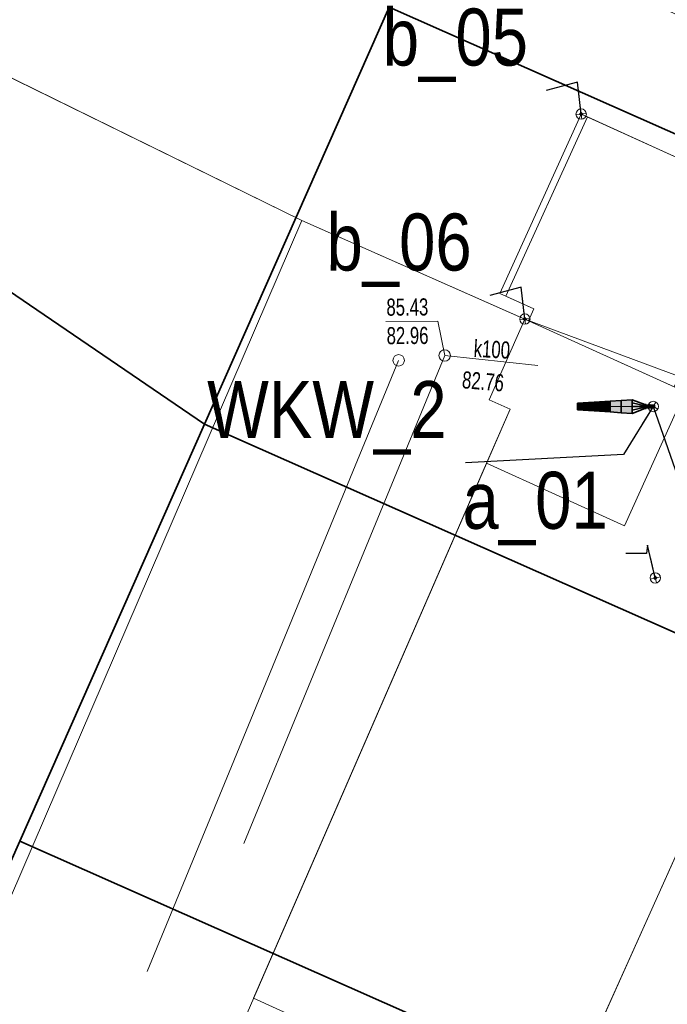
# Model space of a CAD drawing. Header units: metres. Extents: x -1013 to 1491576, y -5789570 to 1032.
# Tile 14 of 62: x -43 to -14, y -68 to -25. Entities that reach past the tile are written whole.
import ezdxf
from ezdxf.xclip import XClip

# ---------------------------------------------------------------- set-up
doc = ezdxf.new("R2010")
doc.units = ezdxf.units.M
doc.header["$MEASUREMENT"] = 0
doc.header["$XCLIPFRAME"] = 0
doc.linetypes.add('Kropki i Kreski', pattern=[7.2, 3.6, -1.8, 0, -1.8])
doc.linetypes.add('Przerywana', pattern=[4.8, 2.4, -2.4])
doc.layers.add('700-L Mapa 1_1000 dwg', color=7, linetype='Continuous')
for name, color, linetype, lineweight in [('703-L Płaszczyzny podejścia 2D3', 152, 'Continuous', 30), ('704-L Płaszczyzny podejścia 3D38', 171, 'Continuous', 35), ('708-L Opisy sytuacji 1_1000 do legendy85', 1, 'Continuous', 25), ('708-L Opisy_ numeracja obiektów85', 1, 'Continuous', 25), ('713-L Obiekty-budynki1', 7, 'Continuous', 13), ('719-L Wyposażenie lądowiska1', 7, 'Continuous', 13), ('719-L Wyposażenie lądowiska15', 7, 'Continuous', 25), ('719-L Wyposażenie lądowiska75', 30, 'Continuous', 25), ('719-L Wyposażenie lądowiska81', 18, 'Continuous', 35), ('719-L Wyposażenie lądowiska85', 1, 'Continuous', 25), ('719-L Wyposażenie lądowiska91', 255, 'Continuous', 13), ('722-L Obiekty_Latarnie_ słupy_ anteny1', 7, 'Continuous', 13), ('ex_02_DXF_MZ_5_EGBB_L_17', 9, 'Continuous', 18), ('ex_02_DXF_MZ_5_EGBC_L_07', 9, 'Continuous', 18), ('ex_02_DXF_MZ_5_SUPK_D_L_434', 9, 'Continuous', 18), ('ex_02_DXF_MZ_5_SUPK_E_T_434', 9, 'Continuous', 18), ('ex_02_DXF_MZ_5_SUTK_T_034', 9, 'Continuous', 18), ('ex_02_DXF_MZ_5_SUUK_D_T_234', 9, 'Continuous', 18)]:
    doc.layers.add(name, color=color, linetype=linetype, lineweight=lineweight)
doc.styles.add('STYL_AUTOMATYCZNY_1', font='arial.ttf', dxfattribs={"width": 0.7})
doc.styles.add('STYL_AUTOMATYCZNY_3', font='ARIALN.TTF')
doc.dimstyles.new('STYL_AUTOMATYCZNY__1', dxfattribs={"dimtxt": 0.18, "dimasz": 0.912, "dimexe": 0.18, "dimexo": 0.0625, "dimgap": 0, "dimtad": 0, "dimtih": 1, "dimtoh": 1, "dimdec": 4, "dimzin": 0, "dimdsep": 46, "dimcen": 0.09, "dimadec": 0, "dimazin": 0, "dimtfac": 1, "dimtdec": 4, "dimtmove": 0, "dimatfit": 3, "dimldrblk": 'ARROWHEAD_7', "dimfxl": 1, "dimtolj": 1, "dimtzin": 0, "dimarcsym": 0})
doc.dimstyles.new('STYL_AUTOMATYCZNY__3', dxfattribs={"dimtxt": 0.18, "dimasz": 0.912, "dimexe": 0.18, "dimexo": 0.0625, "dimgap": 0, "dimtad": 0, "dimtih": 1, "dimtoh": 1, "dimdec": 4, "dimzin": 0, "dimdsep": 46, "dimcen": 0.09, "dimadec": 0, "dimazin": 0, "dimtfac": 1, "dimtdec": 4, "dimtmove": 0, "dimatfit": 3, "dimldrblk": 'ARROWHEAD_1', "dimfxl": 1, "dimtolj": 1, "dimtzin": 0, "dimarcsym": 0})

# ---------------------------------------------------------------- blocks, each defined once
blk = doc.blocks.new('Rysunek_1_5', base_point=(-7447251.91, -5789835.327))
at = {"layer": 'ex_02_DXF_MZ_5_EGBB_L_17', "color": 9, "linetype": 'Continuous', "lineweight": 18}
for p, q in [((-30.219, -33.728), (-43.596, -27.171)), ((-45.707, -69.69), (-30.219, -33.728)), ((-20.437, -38.049), (-30.219, -33.728)), ((-22.003, -41.591), (-20.437, -38.049)), ((-10.05, -41.917), (-20.437, -38.049)), ((-10.05, -41.917), (-20.437, -38.049)), ((-21.09, -41.994), (-22.003, -41.591)), ((-35.252, -74.507), (-21.09, -41.994)), ((-5.82, -43.767), (-40.536, -121.038))]:
    blk.add_line(p, q, dxfattribs=at)
at = {"layer": 'ex_02_DXF_MZ_5_EGBC_L_07', "color": 9, "linetype": 'Continuous', "lineweight": 18}
for p, q in [((-30.22, -33.727), (-43.6, -27.167)), ((-20.44, -38.047), (-30.22, -33.727)), ((-10.05, -41.917), (-20.44, -38.047))]:
    blk.add_line(p, q, dxfattribs=at)
at = {"layer": 'ex_02_DXF_MZ_5_SUPK_D_L_434', "color": 9, "linetype": 'Continuous', "lineweight": 18}
for p, q in [((-23.957, -39.644), (-32.767, -61.038)), ((-19.873, -40.086), (-23.957, -39.644)), ((-37.008, -66.659), (-25.975, -39.858))]:
    blk.add_line(p, q, dxfattribs=at)
at = {"layer": 'ex_02_DXF_MZ_5_SUTK_T_034', "color": 9, "linetype": 'Continuous', "lineweight": 18}
for p in [(-26.537, -38.152), (-23.957, -39.644)]:
    blk.add_line(p, (-24.257, -38.136), dxfattribs=at)
at = {"layer": 'ex_02_DXF_MZ_5_SUUK_D_T_234', "color": 9, "linetype": 'Continuous', "lineweight": 18}
for centre in [(-25.975, -39.858), (-23.957, -39.644)]:
    blk.add_circle(centre, 0.25, dxfattribs=at)
at = {"layer": 'ex_02_DXF_MZ_5_SUPK_E_T_434', "color": 9, "linetype": 'Continuous', "lineweight": 18, "insert": (-22.679, -39.333), "char_height": 0.75, "attachment_point": 4, "rotation": 356.823, "style": 'STYL_AUTOMATYCZNY_1'}
blk.add_mtext('\\A1;{\\pql;\\fArial|b0|i0|c238|p0;\\W0.700000;k100}', dxfattribs=at)
at = {"layer": 'ex_02_DXF_MZ_5_SUTK_T_034', "color": 9, "linetype": 'Continuous', "lineweight": 18, "char_height": 0.75, "style": 'STYL_AUTOMATYCZNY_1'}
for s, insert, attachment_point, rotation in [('\\A1;{\\pql;\\fArial|b0|i0|c238|p0;\\W0.700000;85.43}', (-26.514, -37.152), 1, 0.4031), ('\\A1;{\\pql;\\fArial|b0|i0|c238|p0;\\W0.700000;82.96}', (-26.505, -38.402), 1, 0.4031), ('\\A1;{\\pql;\\fArial|b0|i0|c238|p0;\\W0.700000;82.76}', (-23.188, -40.707), 4, 355.213)]:
    blk.add_mtext(s, dxfattribs=dict(at, insert=insert, attachment_point=attachment_point, rotation=rotation))
blk = doc.blocks.new('ARROWHEAD_7')
at = {"color": 0, "linetype": 'Continuous', "lineweight": 0}
for p, q in [((0, 0), (-1, 0)), ((-0.25, 0), (0.25, 0)), ((0, -0.25), (0, 0.25))]:
    blk.add_line(p, q, dxfattribs=at)
blk.add_circle((0, 0), 0.25, dxfattribs=at)
blk = doc.blocks.new('ARROWHEAD_1')
at = {"color": 0, "linetype": 'Continuous', "lineweight": 0}
blk.add_line((0, 0), (-1, 0), dxfattribs=at)
blk.add_circle((0, 0), 0.25, dxfattribs=at)

msp = doc.modelspace()

# ---------------------------------------------------------------- hatches: boundary and pattern name
at = {"layer": '719-L Wyposażenie lądowiska75', "linetype": 'Continuous', "lineweight": 0}
for points in [[(-14.96, -41.958), (-14.96, -41.808), (-15.126, -41.808), (-15.126, -41.958)], [(-14.927, -41.81), (-14.931, -41.808), (-14.96, -41.808), (-14.96, -41.81)], [(-14.924, -41.818), (-14.927, -41.81), (-14.96, -41.81), (-14.96, -41.818)], [(-14.92, -41.83), (-14.924, -41.818), (-14.96, -41.818), (-14.96, -41.83)], [(-14.918, -41.845), (-14.92, -41.83), (-14.96, -41.83), (-14.96, -41.845)], [(-14.917, -41.863), (-14.918, -41.845), (-14.96, -41.845), (-14.96, -41.863)], [(-14.96, -41.883), (-14.916, -41.883), (-14.917, -41.863), (-14.96, -41.863)], [(-14.895, -41.81), (-14.903, -41.808), (-14.931, -41.808), (-14.927, -41.81)], [(-14.924, -41.818), (-14.888, -41.818), (-14.895, -41.81), (-14.927, -41.81)], [(-14.92, -41.83), (-14.882, -41.83), (-14.888, -41.818), (-14.924, -41.818)], [(-14.918, -41.845), (-14.878, -41.845), (-14.882, -41.83), (-14.92, -41.83)], [(-14.917, -41.863), (-14.875, -41.863), (-14.878, -41.845), (-14.918, -41.845)], [(-14.916, -41.883), (-14.874, -41.883), (-14.875, -41.863), (-14.917, -41.863)], [(-14.895, -41.81), (-14.866, -41.81), (-14.877, -41.808), (-14.903, -41.808)], [(-14.888, -41.818), (-14.856, -41.818), (-14.866, -41.81), (-14.895, -41.81)], [(-14.847, -41.83), (-14.856, -41.818), (-14.888, -41.818), (-14.882, -41.83)], [(-14.878, -41.845), (-14.841, -41.845), (-14.847, -41.83), (-14.882, -41.83)], [(-14.875, -41.863), (-14.836, -41.863), (-14.841, -41.845), (-14.878, -41.845)], [(-14.84, -41.81), (-14.854, -41.808), (-14.877, -41.808), (-14.866, -41.81)], [(-14.874, -41.883), (-14.835, -41.883), (-14.836, -41.863), (-14.875, -41.863)], [(-14.828, -41.818), (-14.84, -41.81), (-14.866, -41.81), (-14.856, -41.818)], [(-14.847, -41.83), (-14.817, -41.83), (-14.828, -41.818), (-14.856, -41.818)], [(-14.84, -41.81), (-14.819, -41.81), (-14.835, -41.808), (-14.854, -41.808)], [(-14.808, -41.845), (-14.817, -41.83), (-14.847, -41.83), (-14.841, -41.845)], [(-14.803, -41.863), (-14.808, -41.845), (-14.841, -41.845), (-14.836, -41.863)], [(-14.804, -41.818), (-14.819, -41.81), (-14.84, -41.81), (-14.828, -41.818)], [(-14.801, -41.883), (-14.803, -41.863), (-14.836, -41.863), (-14.835, -41.883)], [(-14.819, -41.81), (-14.804, -41.81), (-14.822, -41.808), (-14.835, -41.808)], [(-14.817, -41.83), (-14.791, -41.83), (-14.804, -41.818), (-14.828, -41.818)], [(-14.804, -41.81), (-14.794, -41.81), (-14.813, -41.808), (-14.822, -41.808)], [(-14.804, -41.818), (-14.787, -41.818), (-14.804, -41.81), (-14.819, -41.81)], [(-14.808, -41.845), (-14.781, -41.845), (-14.791, -41.83), (-14.817, -41.83)], [(-14.794, -41.81), (-14.791, -41.81), (-14.81, -41.808), (-14.813, -41.808)], [(-14.775, -41.863), (-14.781, -41.845), (-14.808, -41.845), (-14.803, -41.863)], [(-14.776, -41.818), (-14.794, -41.81), (-14.804, -41.81), (-14.787, -41.818)], [(-14.791, -41.83), (-14.773, -41.83), (-14.787, -41.818), (-14.804, -41.818)], [(-14.773, -41.883), (-14.775, -41.863), (-14.803, -41.863), (-14.801, -41.883)], [(-14.773, -41.818), (-14.791, -41.81), (-14.794, -41.81), (-14.776, -41.818)], [(-14.781, -41.845), (-14.761, -41.845), (-14.773, -41.83), (-14.791, -41.83)], [(-14.773, -41.83), (-14.761, -41.83), (-14.776, -41.818), (-14.787, -41.818)], [(-14.775, -41.863), (-14.755, -41.863), (-14.761, -41.845), (-14.781, -41.845)], [(-14.757, -41.83), (-14.773, -41.818), (-14.776, -41.818), (-14.761, -41.83)], [(-14.752, -41.883), (-14.755, -41.863), (-14.775, -41.863), (-14.773, -41.883)], [(-14.749, -41.845), (-14.761, -41.83), (-14.773, -41.83), (-14.761, -41.845)], [(-14.745, -41.845), (-14.757, -41.83), (-14.761, -41.83), (-14.749, -41.845)], [(-14.755, -41.863), (-14.742, -41.863), (-14.749, -41.845), (-14.761, -41.845)], [(-14.752, -41.883), (-14.739, -41.883), (-14.742, -41.863), (-14.755, -41.863)], [(-14.738, -41.863), (-14.745, -41.845), (-14.749, -41.845), (-14.742, -41.863)], [(-14.735, -41.883), (-14.738, -41.863), (-14.742, -41.863), (-14.739, -41.883)], [(-14.917, -41.902), (-14.916, -41.883), (-14.96, -41.883), (-14.96, -41.902)], [(-14.918, -41.92), (-14.917, -41.902), (-14.96, -41.902), (-14.96, -41.92)], [(-14.92, -41.936), (-14.918, -41.92), (-14.96, -41.92), (-14.96, -41.936)], [(-14.924, -41.948), (-14.92, -41.936), (-14.96, -41.936), (-14.96, -41.948)], [(-14.927, -41.955), (-14.924, -41.948), (-14.96, -41.948), (-14.96, -41.955)], [(-14.931, -41.958), (-14.927, -41.955), (-14.96, -41.955), (-14.96, -41.958)], [(-14.895, -41.955), (-14.927, -41.955), (-14.931, -41.958), (-14.903, -41.958)], [(-14.895, -41.955), (-14.888, -41.948), (-14.924, -41.948), (-14.927, -41.955)], [(-14.888, -41.948), (-14.882, -41.936), (-14.92, -41.936), (-14.924, -41.948)], [(-14.882, -41.936), (-14.878, -41.92), (-14.918, -41.92), (-14.92, -41.936)], [(-14.878, -41.92), (-14.875, -41.902), (-14.917, -41.902), (-14.918, -41.92)], [(-14.874, -41.883), (-14.916, -41.883), (-14.917, -41.902), (-14.875, -41.902)], [(-14.877, -41.958), (-14.866, -41.955), (-14.895, -41.955), (-14.903, -41.958)], [(-14.866, -41.955), (-14.856, -41.948), (-14.888, -41.948), (-14.895, -41.955)], [(-14.856, -41.948), (-14.847, -41.936), (-14.882, -41.936), (-14.888, -41.948)], [(-14.847, -41.936), (-14.841, -41.92), (-14.878, -41.92), (-14.882, -41.936)], [(-14.841, -41.92), (-14.836, -41.902), (-14.875, -41.902), (-14.878, -41.92)], [(-14.84, -41.955), (-14.866, -41.955), (-14.877, -41.958), (-14.854, -41.958)], [(-14.836, -41.902), (-14.835, -41.883), (-14.874, -41.883), (-14.875, -41.902)], [(-14.828, -41.948), (-14.856, -41.948), (-14.866, -41.955), (-14.84, -41.955)], [(-14.817, -41.936), (-14.847, -41.936), (-14.856, -41.948), (-14.828, -41.948)], [(-14.819, -41.955), (-14.84, -41.955), (-14.854, -41.958), (-14.835, -41.958)], [(-14.817, -41.936), (-14.808, -41.92), (-14.841, -41.92), (-14.847, -41.936)], [(-14.808, -41.92), (-14.803, -41.902), (-14.836, -41.902), (-14.841, -41.92)], [(-14.819, -41.955), (-14.804, -41.948), (-14.828, -41.948), (-14.84, -41.955)], [(-14.803, -41.902), (-14.801, -41.883), (-14.835, -41.883), (-14.836, -41.902)], [(-14.822, -41.958), (-14.804, -41.955), (-14.819, -41.955), (-14.835, -41.958)], [(-14.804, -41.948), (-14.791, -41.936), (-14.817, -41.936), (-14.828, -41.948)], [(-14.794, -41.955), (-14.804, -41.955), (-14.822, -41.958), (-14.813, -41.958)], [(-14.804, -41.955), (-14.787, -41.948), (-14.804, -41.948), (-14.819, -41.955)], [(-14.781, -41.92), (-14.808, -41.92), (-14.817, -41.936), (-14.791, -41.936)], [(-14.81, -41.958), (-14.791, -41.955), (-14.794, -41.955), (-14.813, -41.958)], [(-14.775, -41.902), (-14.803, -41.902), (-14.808, -41.92), (-14.781, -41.92)], [(-14.787, -41.948), (-14.773, -41.936), (-14.791, -41.936), (-14.804, -41.948)], [(-14.776, -41.948), (-14.787, -41.948), (-14.804, -41.955), (-14.794, -41.955)], [(-14.775, -41.902), (-14.773, -41.883), (-14.801, -41.883), (-14.803, -41.902)], [(-14.791, -41.955), (-14.773, -41.948), (-14.776, -41.948), (-14.794, -41.955)], [(-14.761, -41.92), (-14.781, -41.92), (-14.791, -41.936), (-14.773, -41.936)], [(-14.761, -41.936), (-14.773, -41.936), (-14.787, -41.948), (-14.776, -41.948)], [(-14.761, -41.92), (-14.755, -41.902), (-14.775, -41.902), (-14.781, -41.92)], [(-14.773, -41.948), (-14.757, -41.936), (-14.761, -41.936), (-14.776, -41.948)], [(-14.755, -41.902), (-14.752, -41.883), (-14.773, -41.883), (-14.775, -41.902)], [(-14.749, -41.92), (-14.761, -41.92), (-14.773, -41.936), (-14.761, -41.936)], [(-14.742, -41.902), (-14.755, -41.902), (-14.761, -41.92), (-14.749, -41.92)], [(-14.757, -41.936), (-14.745, -41.92), (-14.749, -41.92), (-14.761, -41.936)], [(-14.739, -41.883), (-14.752, -41.883), (-14.755, -41.902), (-14.742, -41.902)], [(-14.745, -41.92), (-14.738, -41.902), (-14.742, -41.902), (-14.749, -41.92)], [(-14.738, -41.902), (-14.735, -41.883), (-14.739, -41.883), (-14.742, -41.902)]]:
    msp.add_hatch(color=251, dxfattribs=at).paths.add_polyline_path(points)
at = {"layer": '719-L Wyposażenie lądowiska85', "linetype": 'Continuous', "lineweight": 25}
for points in [[(-17.653, -41.703), (-18.133, -41.733), (-18.133, -42.033), (-17.653, -42.063)], [(-16.693, -41.643), (-17.173, -41.673), (-17.173, -42.093), (-16.693, -42.123)], [(-15.733, -41.583), (-16.213, -41.613), (-16.213, -42.153), (-15.733, -42.183)]]:
    msp.add_hatch(color=1, dxfattribs=at).paths.add_polyline_path(points)
at = {"layer": '719-L Wyposażenie lądowiska91', "linetype": 'Continuous', "lineweight": 13}
for points in [[(-17.173, -41.673), (-17.653, -41.703), (-17.653, -42.063), (-17.173, -42.093)], [(-16.213, -41.613), (-16.693, -41.643), (-16.693, -42.123), (-16.213, -42.153)]]:
    msp.add_hatch(color=255, dxfattribs=at).paths.add_polyline_path(points)

# ---------------------------------------------------------------- linework, layer by layer
at = {"layer": '703-L Płaszczyzny podejścia 2D3', "color": 152, "linetype": 'Continuous', "lineweight": 30}
msp.add_circle((8.227, 10.355), 1021.659, dxfattribs=at)
at = {"layer": '704-L Płaszczyzny podejścia 3D38', "color": 171, "linetype": 'Continuous', "lineweight": 35, "flags": 128}
for points in [[(-193.792, 42.157), (-135.29, 26.077), (-34.491, -42.652)], [(-34.491, -42.652), (-135.29, 26.077)], [(-26.389, -24.367), (-34.491, -42.652)], [(-34.491, -42.652), (-26.389, -24.367)], [(-26.389, -24.367), (4.056, -37.858)], [(4.056, -37.858), (-26.389, -24.367)], [(-34.491, -42.652), (-42.594, -60.937)], [(-42.594, -60.937), (-34.491, -42.652)], [(-4.047, -56.143), (-34.491, -42.652)], [(-34.491, -42.652), (-4.047, -56.143)], [(-50.697, -79.222), (-42.594, -60.937)], [(-12.149, -74.428), (-42.594, -60.937)], [(-42.594, -60.937), (-12.149, -74.428)]]:
    msp.add_lwpolyline(points, dxfattribs=at)
at = {"layer": '713-L Obiekty-budynki1', "color": 7, "linetype": 'Continuous', "lineweight": 13, "flags": 128}
for points in [[(-82.342, -53.044), (-69.18, -58.877), (-54.63, -26.267), (-53.33, -26.817), (-51.97, -23.617), (-43.6, -27.167), (-30.22, -33.727), (-20.277, -38.121), (-20.042, -37.604), (-21.544, -36.921), (-17.97, -29.058), (-9.813, -32.766), (-13.622, -41.146), (-10.449, -42.589), (-4.28, -29.017), (-59.98, -3.697)], [(-17.697, -29.182), (-17.97, -29.058), (-21.544, -36.921), (-21.271, -37.046)], [(-17.697, -29.182), (-10.086, -32.642), (-13.895, -41.022), (-20.277, -38.121), (-20.042, -37.604), (-21.271, -37.046)], [(-20.44, -38.047), (-22.003, -41.591), (-21.09, -41.994), (-22.121, -44.361), (-16.071, -47.111), (-13.405, -41.245)], [(-22.202, -80.232), (-27.286, -77.921), (-24.352, -71.467), (-32.345, -67.833), (-22.121, -44.361), (-16.071, -47.111), (-13.405, -41.245), (-10.449, -42.589), (-10.128, -41.883), (-10.05, -41.917), (-5.82, -43.767)]]:
    msp.add_lwpolyline(points, close=True, dxfattribs=at)
at = {"layer": '719-L Wyposażenie lądowiska1', "color": 7, "linetype": 'Przerywana', "lineweight": 13}
for p, q in [((-18.133, -41.733), (-15.733, -41.583)), ((-18.133, -42.033), (-15.733, -42.183))]:
    msp.add_line(p, q, dxfattribs=at)
at = {"layer": '719-L Wyposażenie lądowiska1', "color": 7, "linetype": 'Continuous', "lineweight": 13}
for p, q in [((-17.653, -41.703), (-18.133, -41.733)), ((-18.133, -41.883), (-18.133, -41.733)), ((-18.133, -41.733), (-18.133, -42.033)), ((-17.173, -41.673), (-17.653, -41.703)), ((-17.653, -41.883), (-17.653, -41.703)), ((-17.653, -42.063), (-17.653, -41.703)), ((-17.653, -41.703), (-17.653, -42.063)), ((-16.693, -41.643), (-17.173, -41.673)), ((-17.173, -41.883), (-17.173, -41.673)), ((-17.173, -41.673), (-17.173, -42.093)), ((-17.173, -42.093), (-17.173, -41.673)), ((-16.213, -41.613), (-16.693, -41.643)), ((-16.693, -41.883), (-16.693, -41.643)), ((-16.693, -42.123), (-16.693, -41.643)), ((-16.693, -41.643), (-16.693, -42.123)), ((-15.733, -41.583), (-16.213, -41.613)), ((-16.213, -41.883), (-16.213, -41.613)), ((-16.213, -41.613), (-16.213, -42.153)), ((-16.213, -42.153), (-16.213, -41.613)), ((-15.733, -41.583), (-15.183, -41.801)), ((-15.733, -41.883), (-15.733, -41.583)), ((-15.733, -42.183), (-15.733, -41.583)), ((-15.733, -41.716), (-15.183, -41.851)), ((-14.96, -41.81), (-14.96, -41.808)), ((-14.931, -41.808), (-14.96, -41.808)), ((-14.96, -41.818), (-14.96, -41.81)), ((-14.96, -41.83), (-14.96, -41.818)), ((-14.96, -41.845), (-14.96, -41.83)), ((-14.96, -41.863), (-14.96, -41.845)), ((-14.96, -41.883), (-14.96, -41.863)), ((-14.903, -41.808), (-14.931, -41.808)), ((-14.877, -41.808), (-14.903, -41.808)), ((-14.854, -41.808), (-14.877, -41.808)), ((-14.835, -41.808), (-14.854, -41.808)), ((-14.822, -41.808), (-14.835, -41.808)), ((-14.813, -41.808), (-14.822, -41.808)), ((-14.81, -41.808), (-14.813, -41.808)), ((-14.791, -41.81), (-14.81, -41.808)), ((-14.773, -41.818), (-14.791, -41.81)), ((-14.757, -41.83), (-14.773, -41.818)), ((-14.745, -41.845), (-14.757, -41.83)), ((-14.738, -41.863), (-14.745, -41.845)), ((-14.735, -41.883), (-14.738, -41.863)), ((-15.733, -41.883), (-18.133, -41.883)), ((-18.133, -42.033), (-17.653, -42.063)), ((-17.653, -42.063), (-17.173, -42.093)), ((-17.173, -42.093), (-16.693, -42.123)), ((-16.693, -42.123), (-16.213, -42.153)), ((-16.213, -42.153), (-15.733, -42.183)), ((-15.733, -42.05), (-15.183, -41.915)), ((-15.733, -42.183), (-15.183, -41.965)), ((-14.96, -41.902), (-14.96, -41.883)), ((-14.96, -41.92), (-14.96, -41.902)), ((-14.96, -41.936), (-14.96, -41.92)), ((-14.96, -41.948), (-14.96, -41.936)), ((-14.96, -41.955), (-14.96, -41.948)), ((-14.96, -41.958), (-14.96, -41.955)), ((-14.931, -41.958), (-14.96, -41.958)), ((-14.903, -41.958), (-14.931, -41.958)), ((-14.877, -41.958), (-14.903, -41.958)), ((-14.854, -41.958), (-14.877, -41.958)), ((-14.835, -41.958), (-14.854, -41.958)), ((-14.822, -41.958), (-14.835, -41.958)), ((-14.813, -41.958), (-14.822, -41.958)), ((-14.81, -41.958), (-14.813, -41.958)), ((-14.81, -41.958), (-14.791, -41.955)), ((-14.791, -41.955), (-14.773, -41.948)), ((-14.773, -41.948), (-14.757, -41.936)), ((-14.757, -41.936), (-14.745, -41.92)), ((-14.745, -41.92), (-14.738, -41.902)), ((-14.738, -41.902), (-14.735, -41.883))]:
    msp.add_line(p, q, dxfattribs=at)
at = {"layer": '719-L Wyposażenie lądowiska1', "color": 7, "linetype": 'Continuous', "lineweight": 13, "flags": 128}
msp.add_lwpolyline([(-14.96, -41.958), (-14.96, -41.808), (-15.126, -41.808), (-15.126, -41.958)], close=True, dxfattribs=at)
at = {"layer": '719-L Wyposażenie lądowiska15', "color": 7, "linetype": 'Kropki i Kreski', "lineweight": 25}
msp.add_line((-14.96, -41.883), (-15.126, -41.883), dxfattribs=at)
at = {"layer": '719-L Wyposażenie lądowiska15', "color": 7, "linetype": 'Kropki i Kreski', "lineweight": 25, "flags": 128}
msp.add_lwpolyline([(-14.81, -41.883), (-14.812, -41.883), (-14.819, -41.883), (-14.83, -41.883), (-14.845, -41.883), (-14.864, -41.883), (-14.885, -41.883), (-14.909, -41.883), (-14.934, -41.883), (-14.96, -41.883)], dxfattribs=at)
at = {"layer": '719-L Wyposażenie lądowiska81', "color": 18, "linetype": 'Continuous', "lineweight": 35}
for p, q in [((-18.133, -41.733), (-17.653, -41.703)), ((-18.133, -41.735), (-18.133, -41.733)), ((-18.133, -41.742), (-18.133, -41.735)), ((-18.133, -41.753), (-18.133, -41.742)), ((-18.133, -41.768), (-18.133, -41.753)), ((-18.133, -41.786), (-18.133, -41.768)), ((-18.133, -41.808), (-18.133, -41.786)), ((-18.133, -41.831), (-18.133, -41.808)), ((-18.133, -41.857), (-18.133, -41.831)), ((-18.133, -41.883), (-18.133, -41.857)), ((-17.653, -41.703), (-17.173, -41.673)), ((-17.653, -41.706), (-17.653, -41.703)), ((-17.653, -41.706), (-17.653, -41.703)), ((-17.653, -41.714), (-17.653, -41.706)), ((-17.653, -41.714), (-17.653, -41.706)), ((-17.653, -41.727), (-17.653, -41.714)), ((-17.653, -41.727), (-17.653, -41.714)), ((-17.653, -41.745), (-17.653, -41.727)), ((-17.653, -41.745), (-17.653, -41.727)), ((-17.653, -41.767), (-17.653, -41.745)), ((-17.653, -41.767), (-17.653, -41.745)), ((-17.653, -41.793), (-17.653, -41.767)), ((-17.653, -41.793), (-17.653, -41.767)), ((-17.653, -41.821), (-17.653, -41.793)), ((-17.653, -41.821), (-17.653, -41.793)), ((-17.653, -41.852), (-17.653, -41.821)), ((-17.653, -41.852), (-17.653, -41.821)), ((-17.653, -41.883), (-17.653, -41.852)), ((-17.653, -41.883), (-17.653, -41.852)), ((-17.173, -41.673), (-16.693, -41.643)), ((-17.173, -41.676), (-17.173, -41.673)), ((-17.173, -41.676), (-17.173, -41.673)), ((-17.173, -41.685), (-17.173, -41.676)), ((-17.173, -41.685), (-17.173, -41.676)), ((-17.173, -41.701), (-17.173, -41.685)), ((-17.173, -41.701), (-17.173, -41.685)), ((-17.173, -41.722), (-17.173, -41.701)), ((-17.173, -41.722), (-17.173, -41.701)), ((-17.173, -41.748), (-17.173, -41.722)), ((-17.173, -41.748), (-17.173, -41.722)), ((-17.173, -41.778), (-17.173, -41.748)), ((-17.173, -41.778), (-17.173, -41.748)), ((-17.173, -41.811), (-17.173, -41.778)), ((-17.173, -41.811), (-17.173, -41.778)), ((-17.173, -41.846), (-17.173, -41.811)), ((-17.173, -41.846), (-17.173, -41.811)), ((-17.173, -41.883), (-17.173, -41.846)), ((-17.173, -41.883), (-17.173, -41.846)), ((-16.693, -41.643), (-16.213, -41.613)), ((-16.693, -41.646), (-16.693, -41.643)), ((-16.693, -41.646), (-16.693, -41.643)), ((-16.693, -41.657), (-16.693, -41.646)), ((-16.693, -41.657), (-16.693, -41.646)), ((-16.693, -41.675), (-16.693, -41.657)), ((-16.693, -41.675), (-16.693, -41.657)), ((-16.693, -41.699), (-16.693, -41.675)), ((-16.693, -41.699), (-16.693, -41.675)), ((-16.693, -41.729), (-16.693, -41.699)), ((-16.693, -41.729), (-16.693, -41.699)), ((-16.693, -41.763), (-16.693, -41.729)), ((-16.693, -41.763), (-16.693, -41.729)), ((-16.693, -41.801), (-16.693, -41.763)), ((-16.693, -41.801), (-16.693, -41.763)), ((-16.693, -41.841), (-16.693, -41.801)), ((-16.693, -41.841), (-16.693, -41.801)), ((-16.693, -41.883), (-16.693, -41.841)), ((-16.693, -41.883), (-16.693, -41.841)), ((-16.213, -41.613), (-15.733, -41.583)), ((-16.213, -41.617), (-16.213, -41.613)), ((-16.213, -41.617), (-16.213, -41.613)), ((-16.213, -41.629), (-16.213, -41.617)), ((-16.213, -41.629), (-16.213, -41.617)), ((-16.213, -41.649), (-16.213, -41.629)), ((-16.213, -41.649), (-16.213, -41.629)), ((-16.213, -41.676), (-16.213, -41.649)), ((-16.213, -41.676), (-16.213, -41.649)), ((-16.213, -41.709), (-16.213, -41.676)), ((-16.213, -41.709), (-16.213, -41.676)), ((-16.213, -41.748), (-16.213, -41.709)), ((-16.213, -41.748), (-16.213, -41.709)), ((-16.213, -41.79), (-16.213, -41.748)), ((-16.213, -41.79), (-16.213, -41.748)), ((-16.213, -41.836), (-16.213, -41.79)), ((-16.213, -41.836), (-16.213, -41.79)), ((-16.213, -41.883), (-16.213, -41.836)), ((-16.213, -41.883), (-16.213, -41.836)), ((-15.733, -41.587), (-15.733, -41.583)), ((-15.733, -41.583), (-15.183, -41.801)), ((-15.733, -41.716), (-15.733, -41.583)), ((-15.733, -41.601), (-15.733, -41.587)), ((-15.733, -41.623), (-15.733, -41.601)), ((-15.733, -41.653), (-15.733, -41.623)), ((-15.733, -41.69), (-15.733, -41.653)), ((-15.733, -41.733), (-15.733, -41.69)), ((-15.183, -41.851), (-15.733, -41.716)), ((-15.733, -41.78), (-15.733, -41.733)), ((-15.733, -41.831), (-15.733, -41.78)), ((-15.733, -41.883), (-15.733, -41.831)), ((-15.126, -41.801), (-15.183, -41.801)), ((-15.183, -41.807), (-15.183, -41.801)), ((-15.183, -41.801), (-15.183, -41.801)), ((-15.183, -41.825), (-15.183, -41.807)), ((-15.183, -41.851), (-15.183, -41.825)), ((-15.183, -41.882), (-15.183, -41.851)), ((-15.126, -41.807), (-15.126, -41.801)), ((-15.126, -41.825), (-15.126, -41.807)), ((-15.126, -41.851), (-15.126, -41.825)), ((-15.126, -41.883), (-15.126, -41.851)), ((-18.133, -41.909), (-18.133, -41.883)), ((-18.133, -41.934), (-18.133, -41.909)), ((-18.133, -41.958), (-18.133, -41.934)), ((-18.133, -41.979), (-18.133, -41.958)), ((-18.133, -41.998), (-18.133, -41.979)), ((-18.133, -42.013), (-18.133, -41.998)), ((-18.133, -42.024), (-18.133, -42.013)), ((-18.133, -42.03), (-18.133, -42.024)), ((-18.133, -42.033), (-18.133, -42.03)), ((-18.133, -42.033), (-17.653, -42.063)), ((-17.653, -41.914), (-17.653, -41.883)), ((-17.653, -41.914), (-17.653, -41.883)), ((-17.653, -41.944), (-17.653, -41.914)), ((-17.653, -41.944), (-17.653, -41.914)), ((-17.653, -41.973), (-17.653, -41.944)), ((-17.653, -41.973), (-17.653, -41.944)), ((-17.653, -41.998), (-17.653, -41.973)), ((-17.653, -41.998), (-17.653, -41.973)), ((-17.653, -42.021), (-17.653, -41.998)), ((-17.653, -42.021), (-17.653, -41.998)), ((-17.653, -42.039), (-17.653, -42.021)), ((-17.653, -42.039), (-17.653, -42.021)), ((-17.653, -42.052), (-17.653, -42.039)), ((-17.653, -42.052), (-17.653, -42.039)), ((-17.653, -42.06), (-17.653, -42.052)), ((-17.653, -42.06), (-17.653, -42.052)), ((-17.653, -42.063), (-17.653, -42.06)), ((-17.653, -42.063), (-17.653, -42.06)), ((-17.653, -42.063), (-17.173, -42.093)), ((-17.173, -41.919), (-17.173, -41.883)), ((-17.173, -41.919), (-17.173, -41.883)), ((-17.173, -41.955), (-17.173, -41.919)), ((-17.173, -41.955), (-17.173, -41.919)), ((-17.173, -41.988), (-17.173, -41.955)), ((-17.173, -41.988), (-17.173, -41.955)), ((-17.173, -42.018), (-17.173, -41.988)), ((-17.173, -42.018), (-17.173, -41.988)), ((-17.173, -42.044), (-17.173, -42.018)), ((-17.173, -42.044), (-17.173, -42.018)), ((-17.173, -42.065), (-17.173, -42.044)), ((-17.173, -42.065), (-17.173, -42.044)), ((-17.173, -42.08), (-17.173, -42.065)), ((-17.173, -42.08), (-17.173, -42.065)), ((-17.173, -42.09), (-17.173, -42.08)), ((-17.173, -42.09), (-17.173, -42.08)), ((-17.173, -42.093), (-17.173, -42.09)), ((-17.173, -42.093), (-17.173, -42.09)), ((-17.173, -42.093), (-16.693, -42.123)), ((-16.693, -41.924), (-16.693, -41.883)), ((-16.693, -41.924), (-16.693, -41.883)), ((-16.693, -41.965), (-16.693, -41.924)), ((-16.693, -41.965), (-16.693, -41.924)), ((-16.693, -42.003), (-16.693, -41.965)), ((-16.693, -42.003), (-16.693, -41.965)), ((-16.693, -42.037), (-16.693, -42.003)), ((-16.693, -42.037), (-16.693, -42.003)), ((-16.693, -42.067), (-16.693, -42.037)), ((-16.693, -42.067), (-16.693, -42.037)), ((-16.693, -42.091), (-16.693, -42.067)), ((-16.693, -42.091), (-16.693, -42.067)), ((-16.693, -42.108), (-16.693, -42.091)), ((-16.693, -42.108), (-16.693, -42.091)), ((-16.693, -42.119), (-16.693, -42.108)), ((-16.693, -42.119), (-16.693, -42.108)), ((-16.693, -42.123), (-16.693, -42.119)), ((-16.693, -42.123), (-16.693, -42.119)), ((-16.693, -42.123), (-16.213, -42.153)), ((-16.213, -41.93), (-16.213, -41.883)), ((-16.213, -41.93), (-16.213, -41.883)), ((-16.213, -41.975), (-16.213, -41.93)), ((-16.213, -41.975), (-16.213, -41.93)), ((-16.213, -42.018), (-16.213, -41.975)), ((-16.213, -42.018), (-16.213, -41.975)), ((-16.213, -42.056), (-16.213, -42.018)), ((-16.213, -42.056), (-16.213, -42.018)), ((-16.213, -42.09), (-16.213, -42.056)), ((-16.213, -42.09), (-16.213, -42.056)), ((-16.213, -42.117), (-16.213, -42.09)), ((-16.213, -42.117), (-16.213, -42.09)), ((-16.213, -42.136), (-16.213, -42.117)), ((-16.213, -42.136), (-16.213, -42.117)), ((-16.213, -42.149), (-16.213, -42.136)), ((-16.213, -42.149), (-16.213, -42.136)), ((-16.213, -42.153), (-16.213, -42.149)), ((-16.213, -42.153), (-16.213, -42.149)), ((-16.213, -42.153), (-15.733, -42.183)), ((-15.183, -41.882), (-15.733, -41.882)), ((-15.733, -41.882), (-15.733, -41.883)), ((-15.733, -41.935), (-15.733, -41.883)), ((-15.733, -41.883), (-15.183, -41.883)), ((-15.733, -42.05), (-15.183, -41.915)), ((-15.733, -41.985), (-15.733, -41.935)), ((-15.183, -41.965), (-15.733, -42.183)), ((-15.733, -42.033), (-15.733, -41.985)), ((-15.733, -42.076), (-15.733, -42.033)), ((-15.733, -42.183), (-15.733, -42.05)), ((-15.733, -42.113), (-15.733, -42.076)), ((-15.733, -42.143), (-15.733, -42.113)), ((-15.733, -42.165), (-15.733, -42.143)), ((-15.733, -42.178), (-15.733, -42.165)), ((-15.733, -42.183), (-15.733, -42.178)), ((-15.183, -41.882), (-15.183, -41.883)), ((-15.183, -41.914), (-15.183, -41.883)), ((-15.183, -41.883), (-15.183, -41.883)), ((-15.183, -41.941), (-15.183, -41.914)), ((-15.183, -41.959), (-15.183, -41.941)), ((-15.183, -41.965), (-15.183, -41.959)), ((-15.126, -41.965), (-15.183, -41.965)), ((-15.183, -41.965), (-15.183, -41.965)), ((-15.126, -41.914), (-15.126, -41.883)), ((-15.126, -41.941), (-15.126, -41.914)), ((-15.126, -41.959), (-15.126, -41.941)), ((-15.126, -41.965), (-15.126, -41.959))]:
    msp.add_line(p, q, dxfattribs=at)
at = {"layer": '722-L Obiekty_Latarnie_ słupy_ anteny1', "color": 7, "linetype": 'Continuous', "lineweight": 13, "flags": 128}
for points in [[(-17.97, -29.129), (-17.899, -29.058), (-17.97, -28.987), (-18.041, -29.058)], [(-20.44, -38.118), (-20.369, -38.047), (-20.44, -37.976), (-20.51, -38.047)], [(-14.81, -41.953), (-14.739, -41.883), (-14.81, -41.812), (-14.881, -41.883)], [(-14.72, -49.468), (-14.649, -49.397), (-14.72, -49.326), (-14.79, -49.397)]]:
    msp.add_lwpolyline(points, close=True, dxfattribs=at)

# ---------------------------------------------------------------- block references
at = {"layer": '700-L Mapa 1_1000 dwg', "color": 52, "linetype": 'Continuous', "lineweight": 25}
ref = msp.add_blockref('Rysunek_1_5', (-7447251.91, -5789835.327), dxfattribs=at)
XClip(ref).set_block_clipping_path([(-454.4097296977, -337.82710067), (350.5902703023, 167.17289933)])

# ---------------------------------------------------------------- texts
at = {"layer": '708-L Opisy_ numeracja obiektów85', "color": 1, "linetype": 'Continuous', "lineweight": 25, "char_height": 2.5, "attachment_point": 7, "style": 'STYL_AUTOMATYCZNY_3'}
for s, insert in [('\\A1;{\\pql;\\fArial Narrow|b0|i0|c238|p0;\\W1.000000;b_05}', (-26.672, -27.655)), ('\\A1;{\\pql;\\fArial Narrow|b0|i0|c238|p0;\\W1.000000;b_06}', (-29.141, -36.644)), ('\\A1;{\\pql;\\fArial Narrow|b0|i0|c238|p0;\\W1.000000;WKW_2}', (-34.372, -43.991)), ('\\A1;{\\pql;\\fArial Narrow|b0|i0|c238|p0;\\W1.000000;a_01}', (-23.175, -47.967))]:
    msp.add_mtext(s, dxfattribs=dict(at, insert=insert))

# ---------------------------------------------------------------- leaders
at = {"layer": '708-L Opisy sytuacji 1_1000 do legendy85', "color": 1, "linetype": 'Continuous', "lineweight": 25, "annotation_type": 0, "has_hookline": 1, "hookline_direction": 0, "text_width": 1.634}
msp.add_leader([(-14.81, -41.883), (-10.137, -55.339), (-6.341, -56.258)], dimstyle='STYL_AUTOMATYCZNY__3', dxfattribs=at)
at = {"layer": '708-L Opisy_ numeracja obiektów85', "color": 1, "linetype": 'Continuous', "lineweight": 25, "annotation_type": 0, "has_hookline": 1, "hookline_direction": 1}
for points, text_width in [([(-17.97, -29.058), (-18.139, -27.655), (-19.513, -28.022)], 6.074), ([(-20.44, -38.047), (-20.609, -36.644), (-21.983, -37.011)], 6.056), ([(-14.81, -41.883), (-16.114, -43.991), (-23.039, -44.359)], 10.308), ([(-14.72, -49.397), (-15.059, -47.967), (-15.104, -48.334), (-16.016, -48.334)], 5.746)]:
    msp.add_leader(points, dimstyle='STYL_AUTOMATYCZNY__1', dxfattribs=dict(at, text_width=text_width))

doc.saveas('drawing.dxf')
